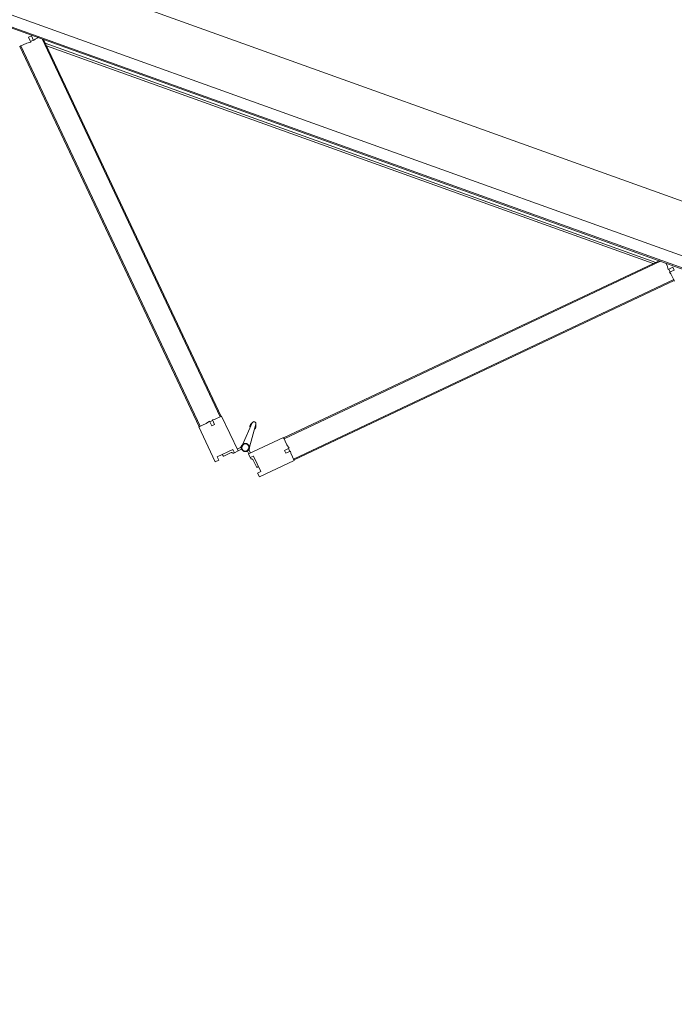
# Model space of a CAD drawing. Header units: inches. Extents: x 424 to 2043, y -237 to 445.
# Tile 129 of 256: x 530.03 to 531.32, y 64.83 to 66.77. Entities that reach past the tile are written whole.
import ezdxf

# ---------------------------------------------------------------- set-up
doc = ezdxf.new("R2010")
doc.units = ezdxf.units.IN
doc.header["$MEASUREMENT"] = 0
doc.layers.add('A-DOOR', color=31, linetype='Continuous', lineweight=9)
doc.styles.get("Standard").update_dxf_attribs({"font": 'arial.ttf'})
doc.dimstyles.new('ISO-25', dxfattribs={"dimtxt": 1.2, "dimasz": 0.5, "dimexe": 0.8, "dimexo": 50, "dimtad": 1, "dimtoh": 1, "dimdec": 1, "dimdsep": 46, "dimtxsty": 'Standard', "dimblk": 'ARCHTICK', "dimcen": 2.5, "dimadec": 0, "dimazin": 0, "dimtfac": 1, "dimtdec": 1, "dimtmove": 0, "dimatfit": 3, "dimldrblk": 'ARCHTICK', "dimfxl": 1, "dimfxlon": 1, "dimarcsym": 0})

# ---------------------------------------------------------------- blocks, each defined once
blk = doc.blocks.new('5-panel_Bi-fold_external_door_10806 - Type 1-239811-زیرزمین')
at = {"layer": 'A-DOOR'}
for p, q in [((-1.6227, 0.6934), (-1.6764, 0.6397)), ((-1.617, 0.6878), (-1.6227, 0.6934)), ((-1.6219, 0.6828), (-1.617, 0.6878)), ((-1.5979, 0.6588), (-1.6219, 0.6828)), ((-1.5312, 0.6843), (-1.5553, 0.6603)), ((-1.5305, 0.6949), (-1.5362, 0.6893)), ((-1.5362, 0.6893), (-1.5312, 0.6843)), ((-1.4768, 0.6412), (-1.5305, 0.6949)), ((-1.6124, 0.6768), (-1.6142, 0.6751)), ((-1.6124, 0.6768), (-1.6142, 0.6751)), ((-1.6124, 0.6768), (-1.6142, 0.6751)), ((-1.5992, 0.6657), (-1.6103, 0.6768)), ((-1.593, 0.6637), (-1.5979, 0.6588)), ((-1.5931, 0.6636), (-1.5946, 0.665)), ((-1.5873, 0.6581), (-1.593, 0.6637)), ((-1.5602, 0.6653), (-1.5659, 0.6596)), ((-1.5553, 0.6603), (-1.5602, 0.6653)), ((-1.5586, 0.6665), (-1.56, 0.6651)), ((-1.5429, 0.6784), (-1.554, 0.6673)), ((-1.539, 0.6766), (-1.5407, 0.6784)), ((-1.539, 0.6766), (-1.5407, 0.6784)), ((-1.539, 0.6766), (-1.5407, 0.6784)), ((-1.641, 0.6043), (-1.5873, 0.6581)), ((-1.5901, 0.6552), (-1.5858, 0.651)), ((-1.5821, 0.6525), (-1.5875, 0.6579)), ((-1.5844, 0.645), (-1.5811, 0.598)), ((-1.5731, 0.598), (-1.5698, 0.645)), ((-1.5657, 0.6594), (-1.5713, 0.6539)), ((-1.5706, 0.6531), (-1.5708, 0.6533)), ((-1.5706, 0.6531), (-1.5708, 0.6533)), ((-1.5706, 0.6531), (-1.5708, 0.6533)), ((-1.5706, 0.6531), (-1.5708, 0.6533)), ((-1.5706, 0.6531), (-1.5708, 0.6533)), ((-1.5706, 0.6531), (-1.5708, 0.6533)), ((-1.5706, 0.6531), (-1.5708, 0.6533)), ((-1.5706, 0.6531), (-1.5708, 0.6533)), ((-1.5706, 0.6531), (-1.5708, 0.6533)), ((-1.5673, 0.6525), (-1.5631, 0.6568)), ((-1.5659, 0.6596), (-1.5121, 0.6058)), ((-1.4883, 0.6297), (-1.4768, 0.6412)), ((-1.6757, 0.639), (-2.262, 0.0527)), ((-1.6743, 0.6376), (-2.2606, 0.0512)), ((-1.6764, 0.6397), (-1.6652, 0.6285)), ((-1.6757, 0.639), (-1.6743, 0.6376)), ((-1.6652, 0.6285), (-1.6632, 0.625)), ((-1.6632, 0.625), (-1.6561, 0.6321)), ((-1.6624, 0.6257), (-1.6582, 0.6215)), ((-1.6518, 0.6279), (-1.6592, 0.6205)), ((-1.6561, 0.6321), (-1.6518, 0.6279)), ((-1.5045, 0.6262), (-1.5003, 0.6304)), ((-1.4974, 0.6191), (-1.5045, 0.6262)), ((-1.5003, 0.6304), (-1.493, 0.6231)), ((-1.4982, 0.6198), (-1.4939, 0.6241)), ((-1.493, 0.6231), (-1.4883, 0.6297)), ((-1.4789, 0.6391), (-1.4775, 0.6405)), ((-1.4789, 0.6391), (-0.8926, 0.0527)), ((-1.4775, 0.6405), (-0.8912, 0.0542)), ((-1.6432, 0.6065), (-2.2239, 0.0257)), ((-1.6417, 0.605), (-2.2211, 0.0257)), ((-1.6592, 0.6205), (-1.6526, 0.6159)), ((-1.6526, 0.6159), (-1.641, 0.6043)), ((-1.6432, 0.6065), (-1.6417, 0.605)), ((-1.5827, 0.6023), (-1.5809, 0.597)), ((-1.5827, 0.6023), (-1.5811, 0.598)), ((-1.5809, 0.597), (-1.5827, 0.6023)), ((-1.5733, 0.597), (-1.5714, 0.6023)), ((-1.5714, 0.6023), (-1.5733, 0.597)), ((-1.5714, 0.6023), (-1.5731, 0.598)), ((-1.5121, 0.6058), (-1.501, 0.617)), ((-1.5114, 0.6066), (-1.51, 0.608)), ((-1.5114, 0.6066), (-0.9303, 0.0255)), ((-1.51, 0.608), (-0.9275, 0.0255)), ((-1.501, 0.617), (-1.4974, 0.6191)), ((-1.5809, 0.597), (-1.581, 0.5974)), ((-1.5733, 0.597), (-1.5732, 0.5974)), ((-2.2516, 0.0422), (-2.2627, 0.0534)), ((-2.2606, 0.0512), (-2.262, 0.0527)), ((-2.2551, 0.033), (-2.248, 0.0401)), ((-2.248, 0.0401), (-2.2516, 0.0422)), ((-2.2445, 0.0351), (-2.2488, 0.0394)), ((-0.902, 0.0433), (-0.9086, 0.0387)), ((-0.8905, 0.0549), (-0.902, 0.0433)), ((-0.8912, 0.0542), (-0.8926, 0.0527)), ((2.581, 0.0259), (-2.331, 0.0259)), ((2.581, 0.0237), (-2.331, 0.0237)), ((-2.2509, 0.0288), (-2.2551, 0.033)), ((-2.2435, 0.0361), (-2.2509, 0.0288)), ((-2.2389, 0.0296), (-2.2435, 0.0361)), ((-2.2351, 0.0257), (-2.2389, 0.0296)), ((-2.2157, 0.0311), (-0.936, 0.0311)), ((-0.94, 0.0351), (-2.2117, 0.0351)), ((-0.9147, 0.0307), (-0.9199, 0.0255)), ((-0.9126, 0.0342), (-0.9147, 0.0307)), ((-0.9055, 0.0271), (-0.9126, 0.0342)), ((-0.9076, 0.0377), (-0.9118, 0.0335)), ((-0.9086, 0.0387), (-0.9012, 0.0314)), ((-0.9012, 0.0314), (-0.9055, 0.0271)), ((-2.331, 0.0016), (2.581, 0.0016)), ((-2.331, -0.1), (2.581, -0.1))]:
    blk.add_line(p, q, dxfattribs=at)
at = {"layer": 'A-DOOR', "flags": 128}
for points in [[(-1.5771, 0.6563), (-1.5774, 0.6563), (-1.5777, 0.6563), (-1.578, 0.6563), (-1.5784, 0.6562), (-1.5787, 0.6562), (-1.579, 0.6561), (-1.5793, 0.656), (-1.5796, 0.6559), (-1.5799, 0.6558), (-1.5802, 0.6557), (-1.5805, 0.6556), (-1.5808, 0.6554), (-1.5811, 0.6553), (-1.5813, 0.6551), (-1.5816, 0.6549), (-1.5819, 0.6548), (-1.5821, 0.6546), (-1.5824, 0.6544), (-1.5826, 0.6541), (-1.5828, 0.6539), (-1.583, 0.6537), (-1.5832, 0.6534), (-1.5834, 0.6532), (-1.5836, 0.6529), (-1.5838, 0.6527), (-1.584, 0.6524), (-1.5841, 0.6521), (-1.5843, 0.6518), (-1.5844, 0.6515), (-1.5845, 0.6512), (-1.5846, 0.6509), (-1.5847, 0.6506), (-1.5848, 0.6503), (-1.5849, 0.65), (-1.585, 0.6497), (-1.585, 0.6494), (-1.585, 0.6491), (-1.5851, 0.6487), (-1.5851, 0.6484), (-1.5851, 0.6481), (-1.5851, 0.6478), (-1.585, 0.6475), (-1.585, 0.6472), (-1.5849, 0.6468), (-1.5849, 0.6465), (-1.5848, 0.6462), (-1.5847, 0.6459), (-1.5846, 0.6456), (-1.5845, 0.6453), (-1.5844, 0.645), (-1.5842, 0.6447), (-1.5841, 0.6444), (-1.5839, 0.6442), (-1.5837, 0.6439), (-1.5836, 0.6436), (-1.5834, 0.6434), (-1.5832, 0.6431), (-1.5829, 0.6429), (-1.5827, 0.6427), (-1.5825, 0.6424), (-1.5822, 0.6422), (-1.582, 0.642), (-1.5817, 0.6418), (-1.5815, 0.6417), (-1.5812, 0.6415), (-1.5809, 0.6413), (-1.5806, 0.6412), (-1.5804, 0.641), (-1.5801, 0.6409), (-1.5798, 0.6408), (-1.5795, 0.6407), (-1.5792, 0.6406), (-1.5788, 0.6405), (-1.5785, 0.6405), (-1.5782, 0.6404), (-1.5779, 0.6404), (-1.5776, 0.6404), (-1.5773, 0.6403), (-1.5771, 0.6403)], [(-1.5845, 0.6512), (-1.5846, 0.6509), (-1.5847, 0.6506), (-1.5848, 0.6503), (-1.5849, 0.65), (-1.585, 0.6497), (-1.585, 0.6494), (-1.585, 0.6491), (-1.5851, 0.6487), (-1.5851, 0.6484), (-1.5851, 0.6481), (-1.5851, 0.6478), (-1.585, 0.6475), (-1.585, 0.6472), (-1.5849, 0.6468), (-1.5849, 0.6465), (-1.5848, 0.6462), (-1.5847, 0.6459), (-1.5846, 0.6456), (-1.5845, 0.6453)], [(-1.5845, 0.6512), (-1.5846, 0.6509), (-1.5847, 0.6506), (-1.5848, 0.6503), (-1.5849, 0.65), (-1.585, 0.6497), (-1.585, 0.6494), (-1.585, 0.6491), (-1.5851, 0.6487), (-1.5851, 0.6484), (-1.5851, 0.6481), (-1.5851, 0.6478), (-1.585, 0.6475), (-1.585, 0.6472), (-1.5849, 0.6468), (-1.5849, 0.6465), (-1.5848, 0.6462), (-1.5847, 0.6459), (-1.5846, 0.6456), (-1.5845, 0.6453)], [(-1.5845, 0.6512), (-1.5846, 0.6509), (-1.5847, 0.6506), (-1.5848, 0.6503), (-1.5849, 0.65), (-1.585, 0.6497), (-1.585, 0.6494), (-1.585, 0.6491), (-1.5851, 0.6487), (-1.5851, 0.6484), (-1.5851, 0.6481), (-1.5851, 0.6478), (-1.585, 0.6475), (-1.585, 0.6472), (-1.5849, 0.6468), (-1.5849, 0.6465), (-1.5848, 0.6462), (-1.5847, 0.6459), (-1.5846, 0.6456), (-1.5845, 0.6453)], [(-1.5845, 0.6512), (-1.5846, 0.6509), (-1.5847, 0.6506), (-1.5848, 0.6503), (-1.5849, 0.65), (-1.585, 0.6497), (-1.585, 0.6494), (-1.585, 0.6491), (-1.5851, 0.6487), (-1.5851, 0.6484), (-1.5851, 0.6481), (-1.5851, 0.6478), (-1.585, 0.6475), (-1.585, 0.6472), (-1.5849, 0.6468), (-1.5849, 0.6465), (-1.5848, 0.6462), (-1.5847, 0.6459), (-1.5846, 0.6456), (-1.5845, 0.6453)], [(-1.5845, 0.6512), (-1.5846, 0.6509), (-1.5847, 0.6506), (-1.5848, 0.6503), (-1.5849, 0.65), (-1.585, 0.6497), (-1.585, 0.6494), (-1.585, 0.6491), (-1.5851, 0.6487), (-1.5851, 0.6484), (-1.5851, 0.6481), (-1.5851, 0.6478), (-1.585, 0.6475), (-1.585, 0.6472), (-1.5849, 0.6468), (-1.5849, 0.6465), (-1.5848, 0.6462), (-1.5847, 0.6459), (-1.5846, 0.6456), (-1.5845, 0.6453)], [(-1.5845, 0.6512), (-1.5846, 0.6509), (-1.5847, 0.6506), (-1.5848, 0.6503), (-1.5849, 0.65), (-1.585, 0.6497), (-1.585, 0.6494), (-1.585, 0.6491), (-1.5851, 0.6487), (-1.5851, 0.6484), (-1.5851, 0.6481), (-1.5851, 0.6478), (-1.585, 0.6475), (-1.585, 0.6472), (-1.5849, 0.6468), (-1.5849, 0.6465), (-1.5848, 0.6462), (-1.5847, 0.6459), (-1.5846, 0.6456), (-1.5845, 0.6453), (-1.5844, 0.645), (-1.5842, 0.6447), (-1.5841, 0.6444), (-1.5839, 0.6442), (-1.5837, 0.6439), (-1.5836, 0.6436), (-1.5834, 0.6434), (-1.5832, 0.6431), (-1.5829, 0.6429), (-1.5827, 0.6427), (-1.5825, 0.6424), (-1.5822, 0.6422), (-1.582, 0.642), (-1.5817, 0.6418), (-1.5815, 0.6417), (-1.5812, 0.6415), (-1.5809, 0.6413), (-1.5806, 0.6412), (-1.5804, 0.641)], [(-1.5845, 0.6512), (-1.5846, 0.6509), (-1.5847, 0.6506), (-1.5848, 0.6503), (-1.5849, 0.65), (-1.585, 0.6497), (-1.585, 0.6494), (-1.585, 0.6491), (-1.5851, 0.6487), (-1.5851, 0.6484), (-1.5851, 0.6481), (-1.5851, 0.6478), (-1.585, 0.6475), (-1.585, 0.6472), (-1.5849, 0.6468), (-1.5849, 0.6465), (-1.5848, 0.6462), (-1.5847, 0.6459), (-1.5846, 0.6456), (-1.5845, 0.6453), (-1.5844, 0.645), (-1.5842, 0.6447), (-1.5841, 0.6444), (-1.5839, 0.6442), (-1.5837, 0.6439), (-1.5836, 0.6436), (-1.5834, 0.6434), (-1.5832, 0.6431), (-1.5829, 0.6429), (-1.5827, 0.6427), (-1.5825, 0.6424), (-1.5822, 0.6422), (-1.582, 0.642), (-1.5817, 0.6418), (-1.5815, 0.6417), (-1.5812, 0.6415), (-1.5809, 0.6413), (-1.5806, 0.6412), (-1.5804, 0.641)], [(-1.5845, 0.6512), (-1.5846, 0.6509), (-1.5847, 0.6506), (-1.5848, 0.6503), (-1.5849, 0.65), (-1.585, 0.6497), (-1.585, 0.6494), (-1.585, 0.6491), (-1.5851, 0.6487), (-1.5851, 0.6484), (-1.5851, 0.6481), (-1.5851, 0.6478), (-1.585, 0.6475), (-1.585, 0.6472), (-1.5849, 0.6468), (-1.5849, 0.6465), (-1.5848, 0.6462), (-1.5847, 0.6459), (-1.5846, 0.6456), (-1.5845, 0.6453), (-1.5844, 0.645), (-1.5842, 0.6447), (-1.5841, 0.6444), (-1.5839, 0.6442), (-1.5837, 0.6439), (-1.5836, 0.6436), (-1.5834, 0.6434), (-1.5832, 0.6431), (-1.5829, 0.6429), (-1.5827, 0.6427), (-1.5825, 0.6424), (-1.5822, 0.6422), (-1.582, 0.642), (-1.5817, 0.6418), (-1.5815, 0.6417), (-1.5812, 0.6415), (-1.5809, 0.6413), (-1.5806, 0.6412), (-1.5804, 0.641)], [(-1.5845, 0.6512), (-1.5846, 0.6509), (-1.5847, 0.6506), (-1.5848, 0.6503), (-1.5849, 0.65), (-1.585, 0.6497), (-1.585, 0.6494), (-1.585, 0.6491), (-1.5851, 0.6487), (-1.5851, 0.6484), (-1.5851, 0.6481), (-1.5851, 0.6478), (-1.585, 0.6475), (-1.585, 0.6472), (-1.5849, 0.6468), (-1.5849, 0.6465), (-1.5848, 0.6462), (-1.5847, 0.6459), (-1.5846, 0.6456), (-1.5845, 0.6453), (-1.5844, 0.645), (-1.5842, 0.6447), (-1.5841, 0.6444), (-1.5839, 0.6442), (-1.5837, 0.6439), (-1.5836, 0.6436), (-1.5834, 0.6434), (-1.5832, 0.6431), (-1.5829, 0.6429), (-1.5827, 0.6427), (-1.5825, 0.6424), (-1.5822, 0.6422), (-1.582, 0.642), (-1.5817, 0.6418), (-1.5815, 0.6417), (-1.5812, 0.6415), (-1.5809, 0.6413), (-1.5806, 0.6412), (-1.5804, 0.641)], [(-1.5845, 0.6512), (-1.5846, 0.6509), (-1.5847, 0.6506), (-1.5848, 0.6503), (-1.5849, 0.65), (-1.585, 0.6497), (-1.585, 0.6494), (-1.585, 0.6491), (-1.5851, 0.6487), (-1.5851, 0.6484), (-1.5851, 0.6481), (-1.5851, 0.6478), (-1.585, 0.6475), (-1.585, 0.6472), (-1.5849, 0.6468), (-1.5849, 0.6465), (-1.5848, 0.6462), (-1.5847, 0.6459), (-1.5846, 0.6456), (-1.5845, 0.6453)], [(-1.5845, 0.6512), (-1.5846, 0.6509), (-1.5847, 0.6506), (-1.5848, 0.6503), (-1.5849, 0.65), (-1.585, 0.6497), (-1.585, 0.6494), (-1.585, 0.6491), (-1.5851, 0.6487), (-1.5851, 0.6484), (-1.5851, 0.6481), (-1.5851, 0.6478), (-1.585, 0.6475), (-1.585, 0.6472), (-1.5849, 0.6468), (-1.5849, 0.6465), (-1.5848, 0.6462), (-1.5847, 0.6459), (-1.5846, 0.6456), (-1.5845, 0.6453)], [(-1.5845, 0.6512), (-1.5846, 0.6509), (-1.5847, 0.6506), (-1.5848, 0.6503), (-1.5849, 0.65), (-1.585, 0.6497), (-1.585, 0.6494), (-1.585, 0.6491), (-1.5851, 0.6487), (-1.5851, 0.6484), (-1.5851, 0.6481), (-1.5851, 0.6478), (-1.585, 0.6475), (-1.585, 0.6472), (-1.5849, 0.6468), (-1.5849, 0.6465), (-1.5848, 0.6462), (-1.5847, 0.6459), (-1.5846, 0.6456), (-1.5845, 0.6453)], [(-1.5845, 0.6512), (-1.5846, 0.6509), (-1.5847, 0.6506), (-1.5848, 0.6503), (-1.5849, 0.65), (-1.585, 0.6497), (-1.585, 0.6494), (-1.585, 0.6491), (-1.5851, 0.6487), (-1.5851, 0.6484), (-1.5851, 0.6481), (-1.5851, 0.6478), (-1.585, 0.6475), (-1.585, 0.6472), (-1.5849, 0.6468), (-1.5849, 0.6465), (-1.5848, 0.6462), (-1.5847, 0.6459), (-1.5846, 0.6456), (-1.5845, 0.6453)], [(-1.5774, 0.6563), (-1.5777, 0.6563), (-1.578, 0.6563), (-1.5784, 0.6562), (-1.5787, 0.6562), (-1.579, 0.6561), (-1.5793, 0.656), (-1.5796, 0.6559), (-1.5799, 0.6558), (-1.5802, 0.6557), (-1.5805, 0.6556), (-1.5808, 0.6554), (-1.5811, 0.6553), (-1.5813, 0.6551), (-1.5816, 0.6549), (-1.5819, 0.6548), (-1.5821, 0.6546), (-1.5824, 0.6544), (-1.5826, 0.6541), (-1.5828, 0.6539), (-1.583, 0.6537)], [(-1.5774, 0.6563), (-1.5777, 0.6563), (-1.578, 0.6563), (-1.5784, 0.6562), (-1.5787, 0.6562), (-1.579, 0.6561), (-1.5793, 0.656), (-1.5796, 0.6559), (-1.5799, 0.6558), (-1.5802, 0.6557), (-1.5805, 0.6556), (-1.5808, 0.6554), (-1.5811, 0.6553), (-1.5813, 0.6551), (-1.5816, 0.6549), (-1.5819, 0.6548), (-1.5821, 0.6546), (-1.5824, 0.6544), (-1.5826, 0.6541), (-1.5828, 0.6539), (-1.583, 0.6537)], [(-1.5774, 0.6563), (-1.5777, 0.6563), (-1.578, 0.6563), (-1.5784, 0.6562), (-1.5787, 0.6562), (-1.579, 0.6561), (-1.5793, 0.656), (-1.5796, 0.6559), (-1.5799, 0.6558), (-1.5802, 0.6557), (-1.5805, 0.6556), (-1.5808, 0.6554), (-1.5811, 0.6553), (-1.5813, 0.6551), (-1.5816, 0.6549), (-1.5819, 0.6548), (-1.5821, 0.6546), (-1.5824, 0.6544), (-1.5826, 0.6541), (-1.5828, 0.6539), (-1.583, 0.6537)], [(-1.5774, 0.6563), (-1.5777, 0.6563), (-1.578, 0.6563), (-1.5784, 0.6562), (-1.5787, 0.6562), (-1.579, 0.6561), (-1.5793, 0.656), (-1.5796, 0.6559), (-1.5799, 0.6558), (-1.5802, 0.6557), (-1.5805, 0.6556), (-1.5808, 0.6554), (-1.5811, 0.6553), (-1.5813, 0.6551), (-1.5816, 0.6549), (-1.5819, 0.6548), (-1.5821, 0.6546), (-1.5824, 0.6544), (-1.5826, 0.6541), (-1.5828, 0.6539), (-1.583, 0.6537)], [(-1.5774, 0.6563), (-1.5777, 0.6563), (-1.578, 0.6563), (-1.5784, 0.6562), (-1.5787, 0.6562), (-1.579, 0.6561), (-1.5793, 0.656), (-1.5796, 0.6559), (-1.5799, 0.6558), (-1.5802, 0.6557), (-1.5805, 0.6556), (-1.5808, 0.6554), (-1.5811, 0.6553), (-1.5813, 0.6551), (-1.5816, 0.6549), (-1.5819, 0.6548), (-1.5821, 0.6546), (-1.5824, 0.6544), (-1.5826, 0.6541), (-1.5828, 0.6539), (-1.583, 0.6537)], [(-1.5771, 0.6563), (-1.5774, 0.6563), (-1.5777, 0.6563), (-1.578, 0.6563), (-1.5784, 0.6562), (-1.5787, 0.6562), (-1.579, 0.6561), (-1.5793, 0.656), (-1.5796, 0.6559), (-1.5799, 0.6558), (-1.5802, 0.6557), (-1.5805, 0.6556), (-1.5808, 0.6554), (-1.5811, 0.6553), (-1.5813, 0.6551), (-1.5816, 0.6549), (-1.5819, 0.6548), (-1.5821, 0.6546), (-1.5824, 0.6544), (-1.5826, 0.6541), (-1.5828, 0.6539), (-1.583, 0.6537)], [(-1.5771, 0.6563), (-1.5774, 0.6563), (-1.5777, 0.6563), (-1.578, 0.6563), (-1.5784, 0.6562), (-1.5787, 0.6562), (-1.579, 0.6561), (-1.5793, 0.656), (-1.5796, 0.6559), (-1.5799, 0.6558), (-1.5802, 0.6557), (-1.5805, 0.6556), (-1.5808, 0.6554), (-1.5811, 0.6553), (-1.5813, 0.6551), (-1.5816, 0.6549), (-1.5819, 0.6548), (-1.5821, 0.6546), (-1.5824, 0.6544), (-1.5826, 0.6541), (-1.5828, 0.6539), (-1.583, 0.6537)], [(-1.5771, 0.6563), (-1.5774, 0.6563), (-1.5777, 0.6563), (-1.578, 0.6563), (-1.5784, 0.6562), (-1.5787, 0.6562), (-1.579, 0.6561), (-1.5793, 0.656), (-1.5796, 0.6559), (-1.5799, 0.6558), (-1.5802, 0.6557), (-1.5805, 0.6556), (-1.5808, 0.6554), (-1.5811, 0.6553), (-1.5813, 0.6551), (-1.5816, 0.6549), (-1.5819, 0.6548), (-1.5821, 0.6546), (-1.5824, 0.6544), (-1.5826, 0.6541), (-1.5828, 0.6539), (-1.583, 0.6537)], [(-1.5771, 0.6563), (-1.5774, 0.6563), (-1.5777, 0.6563), (-1.578, 0.6563), (-1.5784, 0.6562), (-1.5787, 0.6562), (-1.579, 0.6561), (-1.5793, 0.656), (-1.5796, 0.6559), (-1.5799, 0.6558), (-1.5802, 0.6557), (-1.5805, 0.6556), (-1.5808, 0.6554), (-1.5811, 0.6553), (-1.5813, 0.6551), (-1.5816, 0.6549), (-1.5819, 0.6548), (-1.5821, 0.6546), (-1.5824, 0.6544), (-1.5826, 0.6541), (-1.5828, 0.6539), (-1.583, 0.6537)], [(-1.5774, 0.6563), (-1.5777, 0.6563), (-1.578, 0.6563), (-1.5784, 0.6562), (-1.5787, 0.6562), (-1.579, 0.6561), (-1.5793, 0.656), (-1.5796, 0.6559), (-1.5799, 0.6558), (-1.5802, 0.6557), (-1.5805, 0.6556), (-1.5808, 0.6554), (-1.5811, 0.6553), (-1.5813, 0.6551), (-1.5816, 0.6549), (-1.5819, 0.6548), (-1.5821, 0.6546), (-1.5824, 0.6544), (-1.5826, 0.6541), (-1.5828, 0.6539), (-1.583, 0.6537)], [(-1.5774, 0.6563), (-1.5777, 0.6563), (-1.578, 0.6563), (-1.5784, 0.6562), (-1.5787, 0.6562), (-1.579, 0.6561), (-1.5793, 0.656), (-1.5796, 0.6559), (-1.5799, 0.6558), (-1.5802, 0.6557), (-1.5805, 0.6556), (-1.5808, 0.6554), (-1.5811, 0.6553), (-1.5813, 0.6551), (-1.5816, 0.6549), (-1.5819, 0.6548), (-1.5821, 0.6546), (-1.5824, 0.6544), (-1.5826, 0.6541), (-1.5828, 0.6539), (-1.583, 0.6537)], [(-1.5774, 0.6563), (-1.5777, 0.6563), (-1.578, 0.6563), (-1.5784, 0.6562), (-1.5787, 0.6562), (-1.579, 0.6561), (-1.5793, 0.656), (-1.5796, 0.6559), (-1.5799, 0.6558), (-1.5802, 0.6557), (-1.5805, 0.6556), (-1.5808, 0.6554), (-1.5811, 0.6553), (-1.5813, 0.6551), (-1.5816, 0.6549), (-1.5819, 0.6548), (-1.5821, 0.6546), (-1.5824, 0.6544), (-1.5826, 0.6541), (-1.5828, 0.6539), (-1.583, 0.6537)], [(-1.5774, 0.6563), (-1.5777, 0.6563), (-1.578, 0.6563), (-1.5784, 0.6562), (-1.5787, 0.6562), (-1.579, 0.6561), (-1.5793, 0.656), (-1.5796, 0.6559), (-1.5799, 0.6558), (-1.5802, 0.6557), (-1.5805, 0.6556), (-1.5808, 0.6554), (-1.5811, 0.6553), (-1.5813, 0.6551), (-1.5816, 0.6549), (-1.5819, 0.6548), (-1.5821, 0.6546), (-1.5824, 0.6544), (-1.5826, 0.6541), (-1.5828, 0.6539), (-1.583, 0.6537)], [(-1.5801, 0.6409), (-1.5798, 0.6408), (-1.5795, 0.6407), (-1.5792, 0.6406), (-1.5788, 0.6405), (-1.5785, 0.6405), (-1.5782, 0.6404), (-1.5779, 0.6404), (-1.5776, 0.6404), (-1.5773, 0.6403), (-1.5771, 0.6403)], [(-1.5801, 0.6409), (-1.5798, 0.6408), (-1.5795, 0.6407), (-1.5792, 0.6406), (-1.5788, 0.6405), (-1.5785, 0.6405), (-1.5782, 0.6404), (-1.5779, 0.6404), (-1.5776, 0.6404), (-1.5773, 0.6403), (-1.5771, 0.6403)], [(-1.5801, 0.6409), (-1.5798, 0.6408), (-1.5795, 0.6407), (-1.5792, 0.6406), (-1.5788, 0.6405), (-1.5785, 0.6405), (-1.5782, 0.6404), (-1.5779, 0.6404), (-1.5776, 0.6404), (-1.5773, 0.6403), (-1.5771, 0.6403)], [(-1.5801, 0.6409), (-1.5798, 0.6408), (-1.5795, 0.6407), (-1.5792, 0.6406), (-1.5788, 0.6405), (-1.5785, 0.6405), (-1.5782, 0.6404), (-1.5779, 0.6404), (-1.5776, 0.6404), (-1.5773, 0.6403), (-1.5771, 0.6403)], [(-1.5712, 0.6538), (-1.5714, 0.654), (-1.5717, 0.6542), (-1.5719, 0.6545), (-1.5722, 0.6547), (-1.5724, 0.6548), (-1.5727, 0.655), (-1.573, 0.6552), (-1.5732, 0.6554), (-1.5735, 0.6555), (-1.5738, 0.6556), (-1.5741, 0.6558), (-1.5744, 0.6559), (-1.5747, 0.656), (-1.575, 0.6561), (-1.5753, 0.6561), (-1.5756, 0.6562), (-1.576, 0.6563), (-1.5763, 0.6563), (-1.5766, 0.6563), (-1.5769, 0.6563), (-1.5771, 0.6563)], [(-1.5771, 0.6403), (-1.5768, 0.6403), (-1.5764, 0.6404), (-1.5761, 0.6404), (-1.5758, 0.6404), (-1.5755, 0.6405), (-1.5752, 0.6406), (-1.5749, 0.6407), (-1.5746, 0.6407), (-1.5743, 0.6409), (-1.574, 0.641), (-1.5737, 0.6411), (-1.5734, 0.6412), (-1.5731, 0.6414), (-1.5728, 0.6416), (-1.5726, 0.6417), (-1.5723, 0.6419), (-1.5721, 0.6421), (-1.5718, 0.6423), (-1.5716, 0.6425), (-1.5713, 0.6428), (-1.5711, 0.643), (-1.5709, 0.6432), (-1.5707, 0.6435), (-1.5705, 0.6438), (-1.5704, 0.644), (-1.5702, 0.6443), (-1.57, 0.6446), (-1.5699, 0.6449), (-1.5697, 0.6451), (-1.5696, 0.6454), (-1.5695, 0.6457), (-1.5694, 0.646), (-1.5693, 0.6464), (-1.5693, 0.6467), (-1.5692, 0.647), (-1.5692, 0.6473), (-1.5691, 0.6476), (-1.5691, 0.6479), (-1.5691, 0.6483), (-1.5691, 0.6486), (-1.5691, 0.6489), (-1.5691, 0.6492), (-1.5692, 0.6495), (-1.5692, 0.6498), (-1.5693, 0.6502), (-1.5694, 0.6505), (-1.5695, 0.6508), (-1.5696, 0.6511), (-1.5697, 0.6514), (-1.5698, 0.6517), (-1.5699, 0.652), (-1.5701, 0.6522), (-1.5703, 0.6525), (-1.5704, 0.6528), (-1.5706, 0.6531), (-1.5708, 0.6533), (-1.571, 0.6536), (-1.5712, 0.6538), (-1.5714, 0.654), (-1.5717, 0.6542), (-1.5719, 0.6545), (-1.5722, 0.6547), (-1.5724, 0.6548), (-1.5727, 0.655), (-1.573, 0.6552), (-1.5732, 0.6554), (-1.5735, 0.6555), (-1.5738, 0.6556), (-1.5741, 0.6558), (-1.5744, 0.6559), (-1.5747, 0.656), (-1.575, 0.6561), (-1.5753, 0.6561), (-1.5756, 0.6562), (-1.576, 0.6563), (-1.5763, 0.6563), (-1.5766, 0.6563), (-1.5769, 0.6563), (-1.5771, 0.6563)], [(-1.5712, 0.6538), (-1.5714, 0.654), (-1.5717, 0.6542), (-1.5719, 0.6545), (-1.5722, 0.6547), (-1.5724, 0.6548), (-1.5727, 0.655), (-1.573, 0.6552), (-1.5732, 0.6554), (-1.5735, 0.6555), (-1.5738, 0.6556), (-1.5741, 0.6558), (-1.5744, 0.6559), (-1.5747, 0.656), (-1.575, 0.6561), (-1.5753, 0.6561), (-1.5756, 0.6562), (-1.576, 0.6563), (-1.5763, 0.6563), (-1.5766, 0.6563), (-1.5769, 0.6563), (-1.5771, 0.6563)], [(-1.5712, 0.6538), (-1.5714, 0.654), (-1.5717, 0.6542), (-1.5719, 0.6545), (-1.5722, 0.6547), (-1.5724, 0.6548), (-1.5727, 0.655), (-1.573, 0.6552), (-1.5732, 0.6554), (-1.5735, 0.6555), (-1.5738, 0.6556), (-1.5741, 0.6558), (-1.5744, 0.6559), (-1.5747, 0.656), (-1.575, 0.6561), (-1.5753, 0.6561), (-1.5756, 0.6562), (-1.576, 0.6563), (-1.5763, 0.6563), (-1.5766, 0.6563), (-1.5769, 0.6563), (-1.5771, 0.6563)], [(-1.5712, 0.6538), (-1.5714, 0.654), (-1.5717, 0.6542), (-1.5719, 0.6545), (-1.5722, 0.6547), (-1.5724, 0.6548), (-1.5727, 0.655), (-1.573, 0.6552), (-1.5732, 0.6554), (-1.5735, 0.6555), (-1.5738, 0.6556), (-1.5741, 0.6558), (-1.5744, 0.6559), (-1.5747, 0.656), (-1.575, 0.6561), (-1.5753, 0.6561), (-1.5756, 0.6562), (-1.576, 0.6563), (-1.5763, 0.6563), (-1.5766, 0.6563), (-1.5769, 0.6563), (-1.5771, 0.6563)], [(-1.5771, 0.6403), (-1.5768, 0.6403), (-1.5764, 0.6404), (-1.5761, 0.6404), (-1.5758, 0.6404), (-1.5755, 0.6405), (-1.5752, 0.6406), (-1.5749, 0.6407), (-1.5746, 0.6407), (-1.5743, 0.6409), (-1.574, 0.641), (-1.5737, 0.6411), (-1.5734, 0.6412), (-1.5731, 0.6414), (-1.5728, 0.6416), (-1.5726, 0.6417), (-1.5723, 0.6419), (-1.5721, 0.6421), (-1.5718, 0.6423), (-1.5716, 0.6425), (-1.5713, 0.6428), (-1.5711, 0.643), (-1.5709, 0.6432), (-1.5707, 0.6435), (-1.5705, 0.6438), (-1.5704, 0.644), (-1.5702, 0.6443), (-1.57, 0.6446), (-1.5699, 0.6449), (-1.5697, 0.6451), (-1.5696, 0.6454), (-1.5695, 0.6457), (-1.5694, 0.646), (-1.5693, 0.6464), (-1.5693, 0.6467), (-1.5692, 0.647), (-1.5692, 0.6473), (-1.5691, 0.6476), (-1.5691, 0.6479), (-1.5691, 0.6483), (-1.5691, 0.6486), (-1.5691, 0.6489), (-1.5691, 0.6492), (-1.5692, 0.6495), (-1.5692, 0.6498), (-1.5693, 0.6502), (-1.5694, 0.6505), (-1.5695, 0.6508), (-1.5696, 0.6511), (-1.5697, 0.6514), (-1.5698, 0.6517), (-1.5699, 0.652), (-1.5701, 0.6522), (-1.5703, 0.6525), (-1.5704, 0.6528), (-1.5706, 0.6531), (-1.5708, 0.6533)], [(-1.5771, 0.6403), (-1.5768, 0.6403), (-1.5764, 0.6404), (-1.5761, 0.6404), (-1.5758, 0.6404), (-1.5755, 0.6405), (-1.5752, 0.6406), (-1.5749, 0.6407), (-1.5746, 0.6407), (-1.5743, 0.6409), (-1.574, 0.641), (-1.5737, 0.6411), (-1.5734, 0.6412), (-1.5731, 0.6414), (-1.5728, 0.6416), (-1.5726, 0.6417), (-1.5723, 0.6419), (-1.5721, 0.6421), (-1.5718, 0.6423), (-1.5716, 0.6425), (-1.5713, 0.6428), (-1.5711, 0.643), (-1.5709, 0.6432), (-1.5707, 0.6435), (-1.5705, 0.6438), (-1.5704, 0.644), (-1.5702, 0.6443), (-1.57, 0.6446), (-1.5699, 0.6449), (-1.5697, 0.6451), (-1.5696, 0.6454), (-1.5695, 0.6457), (-1.5694, 0.646), (-1.5693, 0.6464), (-1.5693, 0.6467), (-1.5692, 0.647), (-1.5692, 0.6473), (-1.5691, 0.6476), (-1.5691, 0.6479), (-1.5691, 0.6483), (-1.5691, 0.6486), (-1.5691, 0.6489), (-1.5691, 0.6492), (-1.5692, 0.6495), (-1.5692, 0.6498), (-1.5693, 0.6502), (-1.5694, 0.6505), (-1.5695, 0.6508), (-1.5696, 0.6511), (-1.5697, 0.6514), (-1.5698, 0.6517), (-1.5699, 0.652), (-1.5701, 0.6522), (-1.5703, 0.6525), (-1.5704, 0.6528), (-1.5706, 0.6531), (-1.5708, 0.6533)], [(-1.5771, 0.6403), (-1.5768, 0.6403), (-1.5764, 0.6404), (-1.5761, 0.6404), (-1.5758, 0.6404), (-1.5755, 0.6405), (-1.5752, 0.6406), (-1.5749, 0.6407), (-1.5746, 0.6407), (-1.5743, 0.6409), (-1.574, 0.641), (-1.5737, 0.6411), (-1.5734, 0.6412), (-1.5731, 0.6414), (-1.5728, 0.6416), (-1.5726, 0.6417), (-1.5723, 0.6419), (-1.5721, 0.6421), (-1.5718, 0.6423), (-1.5716, 0.6425), (-1.5713, 0.6428), (-1.5711, 0.643), (-1.5709, 0.6432), (-1.5707, 0.6435), (-1.5705, 0.6438), (-1.5704, 0.644), (-1.5702, 0.6443), (-1.57, 0.6446), (-1.5699, 0.6449), (-1.5697, 0.6451), (-1.5696, 0.6454), (-1.5695, 0.6457), (-1.5694, 0.646), (-1.5693, 0.6464), (-1.5693, 0.6467), (-1.5692, 0.647), (-1.5692, 0.6473), (-1.5691, 0.6476), (-1.5691, 0.6479), (-1.5691, 0.6483), (-1.5691, 0.6486), (-1.5691, 0.6489), (-1.5691, 0.6492), (-1.5692, 0.6495), (-1.5692, 0.6498), (-1.5693, 0.6502), (-1.5694, 0.6505), (-1.5695, 0.6508), (-1.5696, 0.6511), (-1.5697, 0.6514), (-1.5698, 0.6517), (-1.5699, 0.652), (-1.5701, 0.6522), (-1.5703, 0.6525), (-1.5704, 0.6528), (-1.5706, 0.6531), (-1.5708, 0.6533)], [(-1.5771, 0.6403), (-1.5768, 0.6403), (-1.5764, 0.6404), (-1.5761, 0.6404), (-1.5758, 0.6404), (-1.5755, 0.6405), (-1.5752, 0.6406), (-1.5749, 0.6407), (-1.5746, 0.6407), (-1.5743, 0.6409), (-1.574, 0.641), (-1.5737, 0.6411), (-1.5734, 0.6412), (-1.5731, 0.6414), (-1.5728, 0.6416), (-1.5726, 0.6417), (-1.5723, 0.6419), (-1.5721, 0.6421), (-1.5718, 0.6423), (-1.5716, 0.6425), (-1.5713, 0.6428), (-1.5711, 0.643), (-1.5709, 0.6432), (-1.5707, 0.6435), (-1.5705, 0.6438), (-1.5704, 0.644), (-1.5702, 0.6443), (-1.57, 0.6446), (-1.5699, 0.6449), (-1.5697, 0.6451), (-1.5696, 0.6454), (-1.5695, 0.6457), (-1.5694, 0.646), (-1.5693, 0.6464), (-1.5693, 0.6467), (-1.5692, 0.647), (-1.5692, 0.6473), (-1.5691, 0.6476), (-1.5691, 0.6479), (-1.5691, 0.6483), (-1.5691, 0.6486), (-1.5691, 0.6489), (-1.5691, 0.6492), (-1.5692, 0.6495), (-1.5692, 0.6498), (-1.5693, 0.6502), (-1.5694, 0.6505), (-1.5695, 0.6508), (-1.5696, 0.6511), (-1.5697, 0.6514), (-1.5698, 0.6517), (-1.5699, 0.652), (-1.5701, 0.6522), (-1.5703, 0.6525), (-1.5704, 0.6528), (-1.5706, 0.6531), (-1.5708, 0.6533)], [(-1.5741, 0.6558), (-1.5744, 0.6559), (-1.5747, 0.656), (-1.575, 0.6561), (-1.5753, 0.6561), (-1.5756, 0.6562), (-1.576, 0.6563), (-1.5763, 0.6563), (-1.5766, 0.6563)], [(-1.5741, 0.6558), (-1.5744, 0.6559), (-1.5747, 0.656), (-1.575, 0.6561), (-1.5753, 0.6561), (-1.5756, 0.6562), (-1.576, 0.6563), (-1.5763, 0.6563), (-1.5766, 0.6563)], [(-1.5741, 0.6558), (-1.5744, 0.6559), (-1.5747, 0.656), (-1.575, 0.6561), (-1.5753, 0.6561), (-1.5756, 0.6562), (-1.576, 0.6563), (-1.5763, 0.6563), (-1.5766, 0.6563)], [(-1.5741, 0.6558), (-1.5744, 0.6559), (-1.5747, 0.656), (-1.575, 0.6561), (-1.5753, 0.6561), (-1.5756, 0.6562), (-1.576, 0.6563), (-1.5763, 0.6563), (-1.5766, 0.6563)], [(-1.5741, 0.6558), (-1.5744, 0.6559), (-1.5747, 0.656), (-1.575, 0.6561), (-1.5753, 0.6561), (-1.5756, 0.6562), (-1.576, 0.6563), (-1.5763, 0.6563), (-1.5766, 0.6563)], [(-1.5741, 0.6558), (-1.5744, 0.6559), (-1.5747, 0.656), (-1.575, 0.6561), (-1.5753, 0.6561), (-1.5756, 0.6562), (-1.576, 0.6563), (-1.5763, 0.6563), (-1.5766, 0.6563)], [(-1.5741, 0.6558), (-1.5744, 0.6559), (-1.5747, 0.656), (-1.575, 0.6561), (-1.5753, 0.6561), (-1.5756, 0.6562), (-1.576, 0.6563), (-1.5763, 0.6563), (-1.5766, 0.6563)], [(-1.5741, 0.6558), (-1.5744, 0.6559), (-1.5747, 0.656), (-1.575, 0.6561), (-1.5753, 0.6561), (-1.5756, 0.6562), (-1.576, 0.6563), (-1.5763, 0.6563), (-1.5766, 0.6563)], [(-1.5741, 0.6558), (-1.5744, 0.6559), (-1.5747, 0.656), (-1.575, 0.6561), (-1.5753, 0.6561), (-1.5756, 0.6562), (-1.576, 0.6563), (-1.5763, 0.6563), (-1.5766, 0.6563)], [(-1.5712, 0.6538), (-1.5714, 0.654), (-1.5717, 0.6542), (-1.5719, 0.6545), (-1.5722, 0.6547), (-1.5724, 0.6548), (-1.5727, 0.655), (-1.573, 0.6552), (-1.5732, 0.6554), (-1.5735, 0.6555), (-1.5738, 0.6556)], [(-1.5712, 0.6538), (-1.5714, 0.654), (-1.5717, 0.6542), (-1.5719, 0.6545), (-1.5722, 0.6547), (-1.5724, 0.6548), (-1.5727, 0.655), (-1.573, 0.6552), (-1.5732, 0.6554), (-1.5735, 0.6555), (-1.5738, 0.6556)], [(-1.5712, 0.6538), (-1.5714, 0.654), (-1.5717, 0.6542), (-1.5719, 0.6545), (-1.5722, 0.6547), (-1.5724, 0.6548), (-1.5727, 0.655), (-1.573, 0.6552), (-1.5732, 0.6554), (-1.5735, 0.6555), (-1.5738, 0.6556)], [(-1.5712, 0.6538), (-1.5714, 0.654), (-1.5717, 0.6542), (-1.5719, 0.6545), (-1.5722, 0.6547), (-1.5724, 0.6548), (-1.5727, 0.655), (-1.573, 0.6552), (-1.5732, 0.6554), (-1.5735, 0.6555), (-1.5738, 0.6556)], [(-1.5712, 0.6538), (-1.5714, 0.654), (-1.5717, 0.6542), (-1.5719, 0.6545), (-1.5722, 0.6547), (-1.5724, 0.6548), (-1.5727, 0.655), (-1.573, 0.6552), (-1.5732, 0.6554), (-1.5735, 0.6555), (-1.5738, 0.6556)], [(-1.5712, 0.6538), (-1.5714, 0.654), (-1.5717, 0.6542), (-1.5719, 0.6545), (-1.5722, 0.6547), (-1.5724, 0.6548), (-1.5727, 0.655), (-1.573, 0.6552), (-1.5732, 0.6554), (-1.5735, 0.6555), (-1.5738, 0.6556)], [(-1.5712, 0.6538), (-1.5714, 0.654), (-1.5717, 0.6542), (-1.5719, 0.6545), (-1.5722, 0.6547), (-1.5724, 0.6548), (-1.5727, 0.655), (-1.573, 0.6552), (-1.5732, 0.6554), (-1.5735, 0.6555), (-1.5738, 0.6556)], [(-1.5712, 0.6538), (-1.5714, 0.654), (-1.5717, 0.6542), (-1.5719, 0.6545), (-1.5722, 0.6547), (-1.5724, 0.6548), (-1.5727, 0.655), (-1.573, 0.6552), (-1.5732, 0.6554), (-1.5735, 0.6555), (-1.5738, 0.6556)], [(-1.5712, 0.6538), (-1.5714, 0.654), (-1.5717, 0.6542), (-1.5719, 0.6545), (-1.5722, 0.6547), (-1.5724, 0.6548), (-1.5727, 0.655), (-1.573, 0.6552), (-1.5732, 0.6554), (-1.5735, 0.6555), (-1.5738, 0.6556)], [(-1.5696, 0.6454), (-1.5695, 0.6457), (-1.5694, 0.646), (-1.5693, 0.6464), (-1.5693, 0.6467), (-1.5692, 0.647), (-1.5692, 0.6473), (-1.5691, 0.6476), (-1.5691, 0.6479), (-1.5691, 0.6483), (-1.5691, 0.6486), (-1.5691, 0.6489), (-1.5691, 0.6492), (-1.5692, 0.6495), (-1.5692, 0.6498), (-1.5693, 0.6502), (-1.5694, 0.6505), (-1.5695, 0.6508), (-1.5696, 0.6511), (-1.5697, 0.6514), (-1.5698, 0.6517), (-1.5699, 0.652), (-1.5701, 0.6522), (-1.5703, 0.6525)], [(-1.5696, 0.6454), (-1.5695, 0.6457), (-1.5694, 0.646), (-1.5693, 0.6464), (-1.5693, 0.6467), (-1.5692, 0.647), (-1.5692, 0.6473), (-1.5691, 0.6476), (-1.5691, 0.6479), (-1.5691, 0.6483), (-1.5691, 0.6486), (-1.5691, 0.6489), (-1.5691, 0.6492), (-1.5692, 0.6495), (-1.5692, 0.6498), (-1.5693, 0.6502), (-1.5694, 0.6505), (-1.5695, 0.6508), (-1.5696, 0.6511), (-1.5697, 0.6514), (-1.5698, 0.6517), (-1.5699, 0.652)], [(-1.5696, 0.6454), (-1.5695, 0.6457), (-1.5694, 0.646), (-1.5693, 0.6464), (-1.5693, 0.6467), (-1.5692, 0.647), (-1.5692, 0.6473), (-1.5691, 0.6476), (-1.5691, 0.6479), (-1.5691, 0.6483), (-1.5691, 0.6486), (-1.5691, 0.6489), (-1.5691, 0.6492), (-1.5692, 0.6495), (-1.5692, 0.6498), (-1.5693, 0.6502), (-1.5694, 0.6505), (-1.5695, 0.6508), (-1.5696, 0.6511), (-1.5697, 0.6514), (-1.5698, 0.6517), (-1.5699, 0.652)], [(-1.5696, 0.6454), (-1.5695, 0.6457), (-1.5694, 0.646), (-1.5693, 0.6464), (-1.5693, 0.6467), (-1.5692, 0.647), (-1.5692, 0.6473), (-1.5691, 0.6476), (-1.5691, 0.6479), (-1.5691, 0.6483), (-1.5691, 0.6486), (-1.5691, 0.6489), (-1.5691, 0.6492), (-1.5692, 0.6495), (-1.5692, 0.6498), (-1.5693, 0.6502), (-1.5694, 0.6505), (-1.5695, 0.6508), (-1.5696, 0.6511), (-1.5697, 0.6514), (-1.5698, 0.6517), (-1.5699, 0.652)], [(-1.5696, 0.6454), (-1.5695, 0.6457), (-1.5694, 0.646), (-1.5693, 0.6464), (-1.5693, 0.6467), (-1.5692, 0.647), (-1.5692, 0.6473), (-1.5691, 0.6476), (-1.5691, 0.6479), (-1.5691, 0.6483), (-1.5691, 0.6486), (-1.5691, 0.6489), (-1.5691, 0.6492), (-1.5692, 0.6495), (-1.5692, 0.6498), (-1.5693, 0.6502), (-1.5694, 0.6505), (-1.5695, 0.6508), (-1.5696, 0.6511), (-1.5697, 0.6514), (-1.5698, 0.6517), (-1.5699, 0.652)], [(-1.5696, 0.6454), (-1.5695, 0.6457), (-1.5694, 0.646), (-1.5693, 0.6464), (-1.5693, 0.6467), (-1.5692, 0.647), (-1.5692, 0.6473), (-1.5691, 0.6476), (-1.5691, 0.6479), (-1.5691, 0.6483), (-1.5691, 0.6486), (-1.5691, 0.6489), (-1.5691, 0.6492), (-1.5692, 0.6495), (-1.5692, 0.6498), (-1.5693, 0.6502), (-1.5694, 0.6505), (-1.5695, 0.6508), (-1.5696, 0.6511), (-1.5697, 0.6514), (-1.5698, 0.6517), (-1.5699, 0.652)], [(-1.5696, 0.6454), (-1.5695, 0.6457), (-1.5694, 0.646), (-1.5693, 0.6464), (-1.5693, 0.6467), (-1.5692, 0.647), (-1.5692, 0.6473), (-1.5691, 0.6476), (-1.5691, 0.6479), (-1.5691, 0.6483), (-1.5691, 0.6486), (-1.5691, 0.6489), (-1.5691, 0.6492), (-1.5692, 0.6495), (-1.5692, 0.6498), (-1.5693, 0.6502), (-1.5694, 0.6505), (-1.5695, 0.6508), (-1.5696, 0.6511), (-1.5697, 0.6514), (-1.5698, 0.6517), (-1.5699, 0.652)], [(-1.5696, 0.6454), (-1.5695, 0.6457), (-1.5694, 0.646), (-1.5693, 0.6464), (-1.5693, 0.6467), (-1.5692, 0.647), (-1.5692, 0.6473), (-1.5691, 0.6476), (-1.5691, 0.6479), (-1.5691, 0.6483), (-1.5691, 0.6486), (-1.5691, 0.6489), (-1.5691, 0.6492), (-1.5692, 0.6495), (-1.5692, 0.6498), (-1.5693, 0.6502), (-1.5694, 0.6505), (-1.5695, 0.6508), (-1.5696, 0.6511), (-1.5697, 0.6514), (-1.5698, 0.6517), (-1.5699, 0.652)], [(-1.5696, 0.6454), (-1.5695, 0.6457), (-1.5694, 0.646), (-1.5693, 0.6464), (-1.5693, 0.6467), (-1.5692, 0.647), (-1.5692, 0.6473), (-1.5691, 0.6476), (-1.5691, 0.6479), (-1.5691, 0.6483), (-1.5691, 0.6486), (-1.5691, 0.6489), (-1.5691, 0.6492), (-1.5692, 0.6495), (-1.5692, 0.6498), (-1.5693, 0.6502), (-1.5694, 0.6505), (-1.5695, 0.6508), (-1.5696, 0.6511), (-1.5697, 0.6514), (-1.5698, 0.6517), (-1.5699, 0.652)]]:
    blk.add_lwpolyline(points, dxfattribs=at)
at = {"layer": 'A-DOOR'}
for centre, radius, start, end in [((-1.6114, 0.6758), 0.0015, 45, 135), ((-1.6114, 0.6758), 0.0015, 45, 135), ((-1.6114, 0.6758), 0.0015, 45, 135), ((-1.5978, 0.6671), 0.002, 225, 296.79), ((-1.5978, 0.6671), 0.002, 225, 268.074), ((-1.5978, 0.6671), 0.002, 225, 268.074), ((-1.596, 0.6636), 0.002, 45, 116.79), ((-1.5572, 0.6651), 0.002, 63.21, 135), ((-1.5572, 0.6651), 0.002, 91.926, 135), ((-1.5572, 0.6651), 0.002, 91.926, 135), ((-1.5554, 0.6687), 0.002, 243.21, 315), ((-1.5554, 0.6687), 0.002, 243.21, 300.642), ((-1.5554, 0.6687), 0.002, 243.21, 300.642), ((-1.5553, 0.6617), 0.001, 255, 300), ((-1.5553, 0.6617), 0.001, 255, 300), ((-1.5553, 0.6617), 0.001, 255, 300), ((-1.5418, 0.6773), 0.0015, 45, 135), ((-1.5418, 0.6773), 0.0015, 45, 135), ((-1.5418, 0.6773), 0.0015, 45, 135), ((-1.5979, 0.6602), 0.001, 240, 285), ((-1.5979, 0.6602), 0.001, 240, 285), ((-1.5979, 0.6602), 0.001, 240, 285), ((-1.5901, 0.6467), 0.00601, 0.5847, 45), ((-1.5901, 0.6467), 0.00601, 15.3898, 45), ((-1.5901, 0.6467), 0.00601, 15.3898, 45), ((-1.5771, 0.6483), 0.00801, 154.9112, 204.3781), ((-1.5771, 0.6483), 0.008, 155.5174, 241.5911), ((-1.5771, 0.6483), 0.008, 155.5174, 167.5738), ((-1.5771, 0.6483), 0.007, 90, 270), ((-1.5771, 0.6483), 0.007, 150, 210), ((-1.5771, 0.6483), 0.007, 150, 210), ((-1.5771, 0.6483), 0.007, 150, 210), ((-1.5771, 0.6483), 0.007, 150, 210), ((-1.5761, 0.6469), 0.00801, 151.3888, 180.5847), ((-1.5771, 0.6483), 0.00801, 117.8469, 138.6428), ((-1.5771, 0.6483), 0.008, 118.4089, 138.5191), ((-1.5771, 0.6483), 0.00801, 73.9595, 106.0405), ((-1.5771, 0.6483), 0.008, 90, 105.2946), ((-1.5771, 0.6483), 0.008, 74.7054, 90), ((-1.5771, 0.6483), 0.007, 270, 90), ((-1.5771, 0.6483), 0.00801, 335.6219, 62.1531), ((-1.5771, 0.6483), 0.008, 298.4089, 61.5911), ((-1.5771, 0.6484), 0.00801, 359.4153, 43.2092), ((-1.5771, 0.6484), 0.00801, 359.4153, 43.2092), ((-1.5771, 0.6484), 0.00801, 359.4153, 43.2092), ((-1.5771, 0.6483), 0.007, 330, 30), ((-1.5771, 0.6483), 0.007, 330, 30), ((-1.5771, 0.6483), 0.007, 330, 30), ((-1.5771, 0.6483), 0.007, 330, 30), ((-1.5771, 0.6483), 0.008, 12.4262, 30), ((-1.5631, 0.6482), 0.00601, 135, 179.4153), ((-1.5631, 0.6482), 0.00601, 135, 179.4153), ((-1.5631, 0.6482), 0.00601, 135, 179.4153), ((-1.5771, 0.6483), 0.008, 254.7054, 270), ((-1.5771, 0.6483), 0.008, 270, 285.2946), ((-1.5771, 0.6043), 0.00601, 141.4622, 199.4712), ((-1.5771, 0.6043), 0.00601, 141.4622, 199.4712), ((-1.5771, 0.6043), 0.00601, 340.5288, 38.5378), ((-1.5771, 0.6043), 0.00601, 340.5288, 38.5378), ((-1.5771, 0.5983), 0.004, 184.014, 355.986), ((-1.5771, 0.5983), 0.004, 199.4712, 340.5288), ((-1.5771, 0.5983), 0.004, 199.4712, 340.5288)]:
    blk.add_arc(centre, radius, start, end, dxfattribs=at)
blk = doc.blocks.new('_ArchTick')
at = {"color": 0, "linetype": 'ByBlock', "const_width": 0.15}
blk.add_lwpolyline([(-0.5, -0.5), (0.5, 0.5)], dxfattribs=at)
blk = doc.blocks.new('*D1164')
at = {"color": 0, "lineweight": -2, "transparency": 16777216}
for p, q in [((534.7712, 64.9672), (534.017, 65.2342)), ((534.7712, 64.9672), (518.7658, 19.7569)), ((518.7658, 19.7569), (518.0117, 20.0238))]:
    blk.add_line(p, q, dxfattribs=at)
at = {"layer": 'Defpoints', "color": 0, "transparency": 16777216}
for p in [(534.9287, 64.9115), (518.7658, 19.7569), (518.9234, 19.7011)]:
    blk.add_point(p, dxfattribs=at)
at = {"color": 0, "lineweight": -2, "transparency": 16777216, "xscale": 0.5, "yscale": 0.5, "zscale": 0.5}
for p, rotation in [((534.7712, 64.9672), 70.50507531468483), ((518.7658, 19.7569), 250.5050753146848)]:
    blk.add_blockref('_ArchTick', p, dxfattribs=dict(at, rotation=rotation))
at = {"color": 0, "transparency": 16777216, "insert": (525.6018, 42.7751), "char_height": 1.2, "attachment_point": 5, "rotation": 70.5051}
blk.add_mtext('48', dxfattribs=at)

msp = doc.modelspace()

# ---------------------------------------------------------------- block references
at = {"layer": 'A-DOOR', "rotation": 160.2497600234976}
msp.add_blockref('5-panel_Bi-fold_external_door_10806 - Type 1-239811-زیرزمین', (529.2108, 67.0707), dxfattribs=at)

# ---------------------------------------------------------------- dimensions: what is measured, and where the dimension line sits
dim = msp.add_aligned_dim(p1=(534.9287, 64.9115), p2=(518.9234, 19.7011), distance=-0.1671, dimstyle='ISO-25')
dim.commit()
dim.dimension.update_dxf_attribs({"geometry": '*D1164', "text_midpoint": (525.6018, 42.7751)})

doc.saveas('drawing.dxf')
